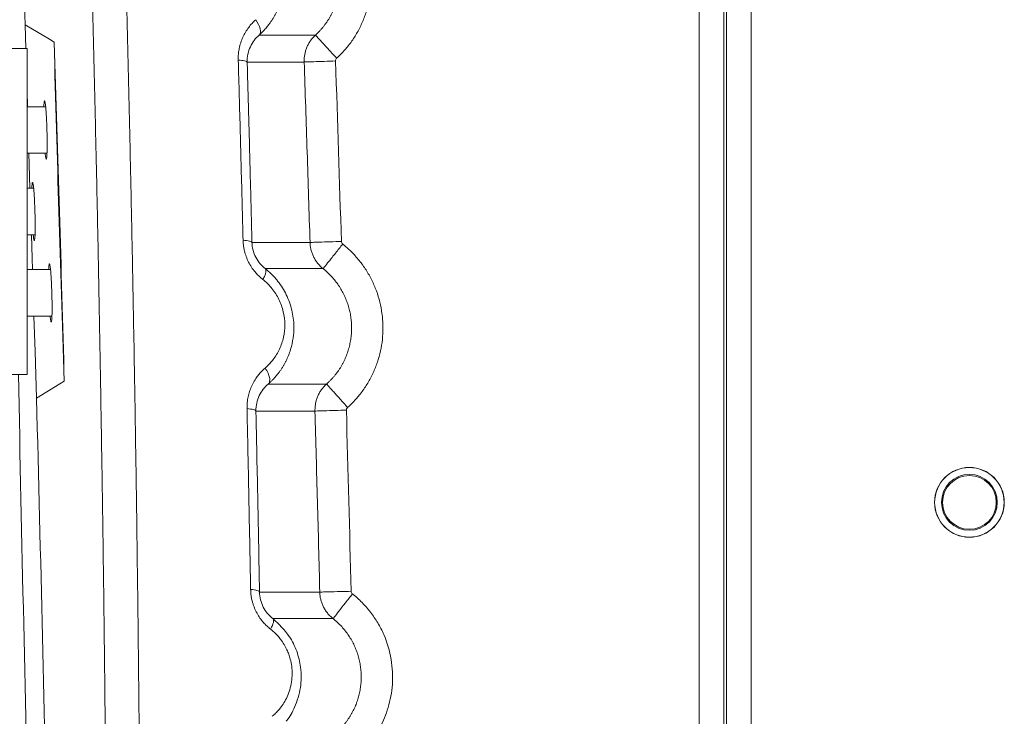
# Model space of a CAD drawing. Header units: millimetres. Extents: x 0 to 594, y 0 to 420.
# Tile 22 of 75: x 64 to 81, y 256 to 268. Entities that reach past the tile are written whole.
import ezdxf

# ---------------------------------------------------------------- set-up
doc = ezdxf.new("R2010")
doc.units = ezdxf.units.MM

msp = doc.modelspace()

# ---------------------------------------------------------------- linework, layer by layer
at = {"color": 7, "linetype": 'Continuous', "lineweight": 15}
for p, q in [((76.059, 352.309), (76.059, 240.307)), ((76.483, 352.309), (76.483, 240.307)), ((76.532, 352.309), (76.532, 240.307)), ((76.956, 352.309), (76.956, 240.304)), ((64.476, 267.518), (64.891, 267.269)), ((64.487, 267.109), (64.476, 267.518)), ((64.476, 267.518), (64.891, 267.269)), ((69.466, 267.342), (68.496, 267.34)), ((64.891, 267.269), (64.892, 267.268)), ((64.891, 267.269), (64.892, 267.268)), ((64.892, 267.268), (64.971, 267.221)), ((64.892, 267.268), (64.971, 267.221)), ((64.507, 267.109), (64.107, 267.109)), ((64.507, 267.109), (64.507, 261.509)), ((69.271, 266.878), (68.291, 266.877)), ((64.515, 266.109), (64.507, 266.384)), ((64.826, 266.109), (64.507, 266.109)), ((64.507, 265.309), (64.849, 265.309)), ((64.619, 264.709), (64.507, 264.709)), ((64.507, 263.909), (64.643, 263.909)), ((68.373, 263.777), (69.371, 263.776)), ((64.909, 263.309), (64.507, 263.309)), ((68.602, 263.326), (69.597, 263.326)), ((64.507, 262.509), (64.934, 262.509)), ((64.507, 261.509), (64.107, 261.509)), ((65.146, 261.394), (65.069, 261.347)), ((65.068, 261.346), (64.669, 261.098)), ((65.068, 261.346), (64.669, 261.098)), ((65.069, 261.347), (65.068, 261.346)), ((65.069, 261.347), (65.068, 261.346)), ((69.657, 261.343), (68.653, 261.343)), ((69.456, 260.878), (68.441, 260.878)), ((68.503, 257.766), (69.539, 257.766)), ((68.733, 257.311), (69.767, 257.31))]:
    msp.add_line(p, q, dxfattribs=at)
at = {"color": 7, "linetype": 'Continuous', "lineweight": 15, "flags": 128}
for points in [[(68.496, 267.34), (68.509, 267.36), (68.517, 267.385), (68.518, 267.415), (68.514, 267.449), (68.503, 267.486), (68.486, 267.525), (68.465, 267.565), (68.438, 267.605)], [(64.556, 264.709), (64.544, 265.11), (64.538, 265.309)], [(64.556, 264.709), (64.544, 265.11), (64.538, 265.309)], [(64.598, 263.309), (64.592, 263.505), (64.58, 263.909)], [(64.598, 263.309), (64.592, 263.505), (64.58, 263.909)], [(64.669, 261.098), (64.643, 261.9), (64.623, 262.509)], [(64.669, 261.098), (64.643, 261.9), (64.623, 262.509)], [(68.733, 257.311), (68.741, 257.3), (68.745, 257.285), (68.745, 257.267), (68.741, 257.244), (68.734, 257.219), (68.724, 257.191), (68.71, 257.161), (68.693, 257.129)]]:
    msp.add_lwpolyline(points, dxfattribs=at)
at = {"color": 7, "linetype": 'Continuous', "lineweight": 15}
for radius in [0.6, 0.597, 0.48, 0.462]:
    msp.add_circle((80.707, 259.309), radius, dxfattribs=at)
for centre, radius, start, end in [((-934.972, 234.309), 1000, 1.903036, 2.063094), ((-934.972, 234.309), 1000.485, 1.551396, 1.884891), ((1064.33, 280.268), 1000.147, 181.074671, 182.056996), ((-934.972, 234.309), 1000, 0.595017, 1.535038)]:
    msp.add_arc(centre, radius, start, end, dxfattribs=at)
for points, knots in [([(65.884, 245.508), (65.885, 245.722), (65.886, 246.148), (65.887, 246.789), (65.887, 247.431), (65.887, 248.074), (65.887, 248.717), (65.886, 249.361), (65.884, 250.006), (65.882, 250.651), (65.88, 251.298), (65.876, 251.945), (65.873, 252.592), (65.869, 253.241), (65.864, 253.89), (65.858, 254.54), (65.853, 255.191), (65.846, 255.843), (65.839, 256.495), (65.832, 257.148), (65.821, 257.999), (65.807, 259.049), (65.788, 260.297), (65.767, 261.548), (65.745, 262.8), (65.72, 264.055), (65.693, 265.31), (65.664, 266.568), (65.633, 267.828), (65.6, 269.089), (65.577, 269.931), (65.565, 270.352)], [0, 0, 0, 0, 0.02611, 0.052228, 0.078356, 0.104493, 0.13064, 0.156796, 0.182963, 0.20914, 0.235327, 0.261526, 0.287736, 0.313957, 0.34019, 0.366434, 0.392691, 0.418961, 0.445243, 0.471538, 0.497847, 0.547977, 0.598121, 0.648281, 0.698459, 0.748657, 0.798876, 0.849118, 0.899385, 0.949678, 1, 1, 1, 1]), ([(65.884, 245.508), (65.885, 245.722), (65.886, 246.148), (65.887, 246.789), (65.887, 247.431), (65.887, 248.074), (65.887, 248.717), (65.886, 249.361), (65.884, 250.006), (65.882, 250.651), (65.88, 251.298), (65.876, 251.945), (65.873, 252.592), (65.869, 253.241), (65.864, 253.89), (65.858, 254.54), (65.853, 255.191), (65.846, 255.843), (65.839, 256.495), (65.832, 257.148), (65.821, 257.999), (65.807, 259.049), (65.788, 260.297), (65.767, 261.548), (65.745, 262.8), (65.72, 264.055), (65.693, 265.31), (65.664, 266.568), (65.633, 267.828), (65.6, 269.089), (65.577, 269.931), (65.565, 270.352)], [0, 0, 0, 0, 0.02611, 0.052228, 0.078356, 0.104493, 0.13064, 0.156796, 0.182963, 0.20914, 0.235327, 0.261526, 0.287736, 0.313957, 0.34019, 0.366434, 0.392691, 0.418961, 0.445243, 0.471538, 0.497847, 0.547977, 0.598121, 0.648281, 0.698459, 0.748657, 0.798876, 0.849118, 0.899385, 0.949678, 1, 1, 1, 1]), ([(66.46, 245.257), (66.461, 245.455), (66.462, 245.852), (66.464, 246.448), (66.465, 247.045), (66.466, 247.645), (66.466, 248.245), (66.466, 248.848), (66.465, 249.451), (66.464, 250.057), (66.463, 250.664), (66.46, 251.272), (66.458, 251.882), (66.455, 252.494), (66.451, 253.107), (66.447, 253.722), (66.443, 254.338), (66.438, 254.956), (66.432, 255.575), (66.426, 256.196), (66.419, 256.818), (66.412, 257.442), (66.404, 258.067), (66.396, 258.694), (66.388, 259.323), (66.378, 259.953), (66.369, 260.584), (66.358, 261.217), (66.348, 261.851), (66.336, 262.487), (66.324, 263.124), (66.312, 263.763), (66.299, 264.404), (66.285, 265.045), (66.271, 265.689), (66.257, 266.333), (66.241, 266.979), (66.225, 267.627), (66.209, 268.276), (66.192, 268.926), (66.175, 269.578), (66.162, 270.013), (66.156, 270.231)], [0, 0, 0, 0, 0.024114, 0.048274, 0.072479, 0.09673, 0.121026, 0.145368, 0.169755, 0.194188, 0.218667, 0.24319, 0.267759, 0.292374, 0.317033, 0.341738, 0.366488, 0.391284, 0.416125, 0.441011, 0.465943, 0.49092, 0.515942, 0.54101, 0.566123, 0.591282, 0.616486, 0.641736, 0.667031, 0.692372, 0.717758, 0.74319, 0.768667, 0.79419, 0.819758, 0.845371, 0.87103, 0.896733, 0.922482, 0.948276, 0.974116, 1, 1, 1, 1]), ([(69.829, 266.942), (69.838, 266.951), (69.863, 266.974), (69.911, 267.021), (69.969, 267.084), (70.032, 267.159), (70.111, 267.265), (70.2, 267.408), (70.286, 267.588), (70.353, 267.776), (70.4, 267.971), (70.425, 268.17), (70.43, 268.436), (70.393, 268.702), (70.313, 268.958), (70.233, 269.142), (70.134, 269.317), (70.036, 269.454), (69.95, 269.555), (69.872, 269.637), (69.799, 269.704), (69.747, 269.747), (69.73, 269.76)], [0, 0, 0, 0, 0.011202, 0.032147, 0.062837, 0.091431, 0.124634, 0.186442, 0.248803, 0.311411, 0.373933, 0.436329, 0.498705, 0.623535, 0.686297, 0.749201, 0.81193, 0.874196, 0.907232, 0.93654, 0.980066, 1, 1, 1, 1]), ([(68.669, 267.531), (68.68, 267.545), (68.7, 267.572), (68.728, 267.615), (68.754, 267.658), (68.778, 267.702), (68.799, 267.745), (68.842, 267.837), (68.892, 267.983), (68.927, 268.182), (68.932, 268.409), (68.892, 268.662), (68.804, 268.882), (68.709, 269.042), (68.637, 269.139), (68.567, 269.217), (68.503, 269.28), (68.456, 269.319), (68.432, 269.339)], [0, 0, 0, 0, 0.026922, 0.053267, 0.079034, 0.104221, 0.128824, 0.152838, 0.259468, 0.359659, 0.453303, 0.592501, 0.730533, 0.797071, 0.865528, 0.907877, 0.952723, 1, 1, 1, 1]), ([(69.466, 267.342), (69.478, 267.353), (69.504, 267.377), (69.539, 267.414), (69.573, 267.452), (69.606, 267.491), (69.636, 267.532), (69.665, 267.573), (69.692, 267.615), (69.717, 267.658), (69.741, 267.702), (69.763, 267.746), (69.783, 267.791), (69.801, 267.837), (69.818, 267.883), (69.832, 267.929), (69.845, 267.976), (69.856, 268.022), (69.866, 268.07), (69.873, 268.117), (69.879, 268.164), (69.884, 268.211), (69.886, 268.258), (69.887, 268.305), (69.886, 268.366), (69.881, 268.441), (69.869, 268.53), (69.85, 268.62), (69.826, 268.709), (69.794, 268.797), (69.756, 268.883), (69.712, 268.968), (69.661, 269.05), (69.604, 269.128), (69.54, 269.203), (69.47, 269.275), (69.419, 269.317), (69.393, 269.339)], [0, 0, 0, 0, 0.022757, 0.045417, 0.067973, 0.090418, 0.112752, 0.134979, 0.157102, 0.179123, 0.201043, 0.222865, 0.244588, 0.266215, 0.287745, 0.30918, 0.33052, 0.351763, 0.37291, 0.393959, 0.414911, 0.435764, 0.456519, 0.477177, 0.497738, 0.537129, 0.576965, 0.617245, 0.657974, 0.699147, 0.740762, 0.782817, 0.825317, 0.868273, 0.911698, 0.95561, 1, 1, 1, 1]), ([(68.137, 266.912), (68.137, 266.925), (68.136, 266.952), (68.138, 266.992), (68.141, 267.031), (68.147, 267.071), (68.157, 267.131), (68.178, 267.211), (68.215, 267.305), (68.261, 267.393), (68.314, 267.472), (68.373, 267.544), (68.416, 267.585), (68.438, 267.605)], [0, 0, 0, 0, 0.048579, 0.097147, 0.145829, 0.194746, 0.244022, 0.373773, 0.504173, 0.629987, 0.75885, 0.878462, 1, 1, 1, 1]), ([(68.291, 266.877), (68.288, 266.97), (68.309, 267.061), (68.382, 267.219), (68.434, 267.286), (68.496, 267.34)], [0, 0, 0, 0, 0.5, 0.5, 1, 1, 1, 1]), ([(69.271, 266.878), (69.27, 266.885), (69.27, 266.911), (69.272, 266.956), (69.281, 267.014), (69.295, 267.073), (69.316, 267.131), (69.343, 267.188), (69.377, 267.242), (69.418, 267.295), (69.449, 267.326), (69.466, 267.341)], [0, 0, 0, 0, 0.039072, 0.149828, 0.263258, 0.379363, 0.498142, 0.619596, 0.743723, 0.870525, 1, 1, 1, 1]), ([(69.465, 267.341), (69.466, 267.34), (69.474, 267.33), (69.511, 267.29), (69.539, 267.259), (69.61, 267.182), (69.653, 267.136), (69.741, 267.039), (69.787, 266.989), (69.829, 266.942)], [0, 0, 0, 0, 0.25, 0.25, 0.5, 0.5, 0.75, 0.75, 1, 1, 1, 1]), ([(68.22, 263.815), (68.215, 264.021), (68.204, 264.432), (68.188, 265.051), (68.172, 265.67), (68.155, 266.29), (68.143, 266.705), (68.137, 266.912)], [0, 0, 0, 0, 0.19949, 0.399234, 0.599233, 0.799488, 1, 1, 1, 1]), ([(68.291, 266.877), (68.289, 266.885), (68.274, 266.892), (68.219, 266.905), (68.18, 266.909), (68.137, 266.912)], [0, 0, 0, 0, 0.5, 0.5, 1, 1, 1, 1]), ([(68.373, 263.777), (68.368, 263.99), (68.359, 264.36), (68.346, 264.831), (68.338, 265.134), (68.328, 265.539), (68.316, 265.972), (68.302, 266.489), (68.294, 266.748), (68.291, 266.877)], [0, 0, 0, 0, 0.206323, 0.358398, 0.456224, 0.499802, 0.749849, 0.874925, 1, 1, 1, 1]), ([(69.271, 266.878), (69.273, 266.878), (69.286, 266.878), (69.341, 266.88), (69.383, 266.882), (69.488, 266.885), (69.55, 266.887), (69.681, 266.892), (69.748, 266.894), (69.81, 266.896)], [0, 0, 0, 0, 0.25, 0.25, 0.5, 0.5, 0.75, 0.75, 1, 1, 1, 1]), ([(69.371, 263.776), (69.355, 264.293), (69.322, 265.327), (69.288, 266.361), (69.271, 266.878)], [0, 0, 0, 0, 0.499575, 1, 1, 1, 1]), ([(64.848, 265.709), (64.848, 265.723), (64.847, 265.765), (64.844, 265.833), (64.84, 265.912), (64.836, 265.985), (64.832, 266.051), (64.827, 266.107), (64.822, 266.152), (64.817, 266.185), (64.812, 266.205), (64.808, 266.212), (64.803, 266.204), (64.8, 266.183), (64.797, 266.152), (64.796, 266.122), (64.795, 266.109)], [0, 0, 0, 0, 0.037491, 0.112641, 0.187791, 0.26294, 0.338089, 0.413238, 0.488387, 0.563536, 0.638685, 0.713835, 0.788984, 0.864134, 0.939242, 1, 1, 1, 1]), ([(64.848, 265.709), (64.848, 265.723), (64.847, 265.765), (64.844, 265.833), (64.84, 265.912), (64.836, 265.985), (64.832, 266.051), (64.827, 266.107), (64.822, 266.152), (64.817, 266.185), (64.812, 266.205), (64.808, 266.212), (64.803, 266.204), (64.8, 266.183), (64.797, 266.152), (64.796, 266.122), (64.795, 266.109)], [0, 0, 0, 0, 0.037491, 0.112641, 0.187791, 0.26294, 0.338089, 0.413238, 0.488387, 0.563536, 0.638685, 0.713835, 0.788984, 0.864134, 0.939242, 1, 1, 1, 1]), ([(64.818, 265.309), (64.819, 265.293), (64.823, 265.263), (64.828, 265.232), (64.832, 265.212), (64.837, 265.207), (64.841, 265.216), (64.845, 265.238), (64.848, 265.273), (64.85, 265.32), (64.851, 265.378), (64.852, 265.445), (64.852, 265.519), (64.851, 265.607), (64.849, 265.672), (64.848, 265.709)], [0, 0, 0, 0, 0.073335, 0.1484, 0.223464, 0.298529, 0.373594, 0.448659, 0.523725, 0.598791, 0.673857, 0.748924, 0.82399, 0.899056, 1, 1, 1, 1]), ([(64.818, 265.309), (64.819, 265.294), (64.823, 265.263), (64.828, 265.232), (64.832, 265.212), (64.837, 265.207), (64.841, 265.216), (64.845, 265.238), (64.848, 265.273), (64.85, 265.32), (64.851, 265.378), (64.852, 265.445), (64.852, 265.519), (64.851, 265.607), (64.849, 265.672), (64.848, 265.709)], [0, 0, 0, 0, 0.074758, 0.149707, 0.224656, 0.299606, 0.374556, 0.449506, 0.524456, 0.599407, 0.674358, 0.749309, 0.82426, 0.899211, 1, 1, 1, 1]), ([(64.642, 264.309), (64.641, 264.323), (64.64, 264.365), (64.637, 264.433), (64.634, 264.512), (64.629, 264.585), (64.625, 264.651), (64.62, 264.707), (64.615, 264.752), (64.61, 264.785), (64.605, 264.805), (64.6, 264.812), (64.596, 264.804), (64.593, 264.783), (64.59, 264.752), (64.589, 264.722), (64.588, 264.709)], [0, 0, 0, 0, 0.037495, 0.112652, 0.187809, 0.262966, 0.338122, 0.413279, 0.488435, 0.563591, 0.638748, 0.713904, 0.789061, 0.864211, 0.939311, 1, 1, 1, 1]), ([(64.642, 264.309), (64.641, 264.323), (64.64, 264.365), (64.637, 264.433), (64.634, 264.512), (64.629, 264.585), (64.625, 264.651), (64.62, 264.707), (64.615, 264.752), (64.61, 264.785), (64.605, 264.805), (64.6, 264.812), (64.596, 264.804), (64.593, 264.783), (64.59, 264.752), (64.589, 264.722), (64.588, 264.709)], [0, 0, 0, 0, 0.037495, 0.112652, 0.187809, 0.262966, 0.338122, 0.413279, 0.488435, 0.563591, 0.638748, 0.713904, 0.789061, 0.864211, 0.939311, 1, 1, 1, 1]), ([(64.612, 263.909), (64.614, 263.894), (64.617, 263.863), (64.622, 263.832), (64.627, 263.812), (64.631, 263.807), (64.635, 263.816), (64.639, 263.838), (64.642, 263.873), (64.644, 263.92), (64.645, 263.978), (64.646, 264.044), (64.646, 264.119), (64.645, 264.207), (64.643, 264.272), (64.642, 264.309)], [0, 0, 0, 0, 0.0747407, 0.1496862, 0.2246318, 0.2995777, 0.3745239, 0.4494705, 0.5244175, 0.5993647, 0.6743122, 0.7492598, 0.8242074, 0.8991548, 1, 1, 1, 1]), ([(64.612, 263.909), (64.614, 263.894), (64.617, 263.863), (64.622, 263.832), (64.627, 263.812), (64.631, 263.807), (64.635, 263.816), (64.639, 263.838), (64.642, 263.873), (64.644, 263.92), (64.645, 263.978), (64.646, 264.044), (64.646, 264.119), (64.645, 264.207), (64.643, 264.272), (64.642, 264.309)], [0, 0, 0, 0, 0.0747407, 0.1496862, 0.2246318, 0.2995777, 0.3745239, 0.4494705, 0.5244175, 0.5993647, 0.6743122, 0.7492598, 0.8242074, 0.8991548, 1, 1, 1, 1]), ([(68.561, 263.139), (68.551, 263.147), (68.531, 263.163), (68.503, 263.188), (68.476, 263.214), (68.45, 263.242), (68.411, 263.286), (68.363, 263.351), (68.312, 263.439), (68.272, 263.532), (68.246, 263.617), (68.231, 263.691), (68.223, 263.753), (68.221, 263.794), (68.22, 263.815)], [0, 0, 0, 0, 0.050196, 0.099907, 0.149231, 0.198273, 0.247135, 0.378094, 0.507064, 0.634669, 0.762655, 0.84144, 0.920379, 1, 1, 1, 1]), ([(68.373, 263.777), (68.371, 263.785), (68.357, 263.793), (68.303, 263.807), (68.263, 263.812), (68.22, 263.815)], [0, 0, 0, 0, 0.5, 0.5, 1, 1, 1, 1]), ([(68.602, 263.326), (68.536, 263.377), (68.479, 263.444), (68.418, 263.562), (68.402, 263.604), (68.38, 263.689), (68.374, 263.733), (68.373, 263.777)], [0, 0, 0, 0, 0.5, 0.5, 0.75, 0.75, 1, 1, 1, 1]), ([(69.371, 263.776), (69.373, 263.777), (69.387, 263.777), (69.441, 263.779), (69.483, 263.78), (69.588, 263.783), (69.65, 263.785), (69.781, 263.789), (69.848, 263.791), (69.91, 263.793)], [0, 0, 0, 0, 0.25, 0.25, 0.5, 0.5, 0.75, 0.75, 1, 1, 1, 1]), ([(69.597, 263.326), (69.588, 263.333), (69.57, 263.347), (69.545, 263.371), (69.522, 263.396), (69.5, 263.422), (69.48, 263.449), (69.462, 263.476), (69.445, 263.505), (69.43, 263.534), (69.417, 263.563), (69.405, 263.593), (69.395, 263.623), (69.387, 263.654), (69.38, 263.685), (69.376, 263.715), (69.372, 263.746), (69.371, 263.766), (69.371, 263.776)], [0, 0, 0, 0, 0.066368, 0.13222, 0.197557, 0.262378, 0.326683, 0.390472, 0.453746, 0.516504, 0.578746, 0.640472, 0.701683, 0.762378, 0.822557, 0.88222, 0.941368, 1, 1, 1, 1]), ([(69.597, 263.326), (69.598, 263.327), (69.606, 263.337), (69.639, 263.379), (69.665, 263.411), (69.73, 263.494), (69.77, 263.543), (69.851, 263.646), (69.894, 263.699), (69.933, 263.748)], [0, 0, 0, 0, 0.25, 0.25, 0.5, 0.5, 0.75, 0.75, 1, 1, 1, 1]), ([(70.016, 260.94), (70.024, 260.948), (70.05, 260.971), (70.098, 261.017), (70.157, 261.079), (70.221, 261.153), (70.301, 261.258), (70.391, 261.4), (70.479, 261.578), (70.548, 261.766), (70.597, 261.96), (70.623, 262.158), (70.63, 262.424), (70.594, 262.69), (70.515, 262.946), (70.436, 263.13), (70.337, 263.305), (70.239, 263.442), (70.153, 263.543), (70.074, 263.625), (70.002, 263.692), (69.949, 263.735), (69.933, 263.748)], [0, 0, 0, 0, 0.011062, 0.031986, 0.062774, 0.091328, 0.124499, 0.186248, 0.248573, 0.311158, 0.373661, 0.436043, 0.498413, 0.623265, 0.686057, 0.748999, 0.81177, 0.874074, 0.90714, 0.936465, 0.98017, 1, 1, 1, 1]), ([(64.932, 262.909), (64.932, 262.923), (64.93, 262.965), (64.928, 263.033), (64.924, 263.112), (64.919, 263.185), (64.915, 263.251), (64.91, 263.307), (64.905, 263.352), (64.899, 263.385), (64.895, 263.405), (64.89, 263.412), (64.886, 263.404), (64.882, 263.383), (64.88, 263.352), (64.878, 263.322), (64.878, 263.309)], [0, 0, 0, 0, 0.037499, 0.112663, 0.187828, 0.262992, 0.338155, 0.413319, 0.488482, 0.563646, 0.63881, 0.713974, 0.789138, 0.86428, 0.93937, 1, 1, 1, 1]), ([(64.932, 262.909), (64.932, 262.923), (64.93, 262.965), (64.928, 263.033), (64.924, 263.112), (64.919, 263.185), (64.915, 263.251), (64.91, 263.307), (64.905, 263.352), (64.899, 263.385), (64.895, 263.405), (64.89, 263.412), (64.886, 263.404), (64.882, 263.383), (64.88, 263.352), (64.878, 263.322), (64.878, 263.309)], [0, 0, 0, 0, 0.037499, 0.112663, 0.187828, 0.262992, 0.338155, 0.413319, 0.488482, 0.563646, 0.63881, 0.713974, 0.789138, 0.86428, 0.93937, 1, 1, 1, 1]), ([(68.602, 263.326), (68.609, 263.32), (68.613, 263.31), (68.615, 263.288), (68.614, 263.276), (68.608, 263.245), (68.603, 263.227), (68.586, 263.186), (68.574, 263.163), (68.561, 263.139)], [0, 0, 0, 0, 0.25, 0.25, 0.5, 0.5, 0.75, 0.75, 1, 1, 1, 1]), ([(68.829, 261.531), (68.84, 261.545), (68.86, 261.572), (68.889, 261.615), (68.915, 261.658), (68.939, 261.7), (68.961, 261.743), (69.004, 261.835), (69.055, 261.979), (69.091, 262.177), (69.098, 262.401), (69.059, 262.65), (68.974, 262.868), (68.881, 263.026), (68.81, 263.122), (68.74, 263.201), (68.675, 263.266), (68.627, 263.305), (68.602, 263.326)], [0, 0, 0, 0, 0.027262, 0.053895, 0.079897, 0.105266, 0.129997, 0.154086, 0.261518, 0.3618, 0.454803, 0.593013, 0.728761, 0.7949, 0.862793, 0.906075, 0.951834, 1, 1, 1, 1]), ([(69.657, 261.343), (69.67, 261.355), (69.695, 261.378), (69.731, 261.414), (69.765, 261.452), (69.798, 261.49), (69.829, 261.53), (69.858, 261.571), (69.886, 261.612), (69.912, 261.655), (69.936, 261.698), (69.958, 261.742), (69.978, 261.786), (69.997, 261.831), (70.014, 261.877), (70.029, 261.923), (70.042, 261.969), (70.053, 262.016), (70.063, 262.062), (70.071, 262.109), (70.078, 262.156), (70.082, 262.203), (70.085, 262.25), (70.086, 262.296), (70.085, 262.357), (70.081, 262.432), (70.069, 262.521), (70.051, 262.61), (70.027, 262.698), (69.996, 262.786), (69.958, 262.872), (69.914, 262.956), (69.864, 263.038), (69.807, 263.116), (69.743, 263.191), (69.673, 263.262), (69.622, 263.304), (69.597, 263.326)], [0, 0, 0, 0, 0.0227546, 0.045412, 0.0679645, 0.0904056, 0.1127356, 0.1349581, 0.157076, 0.1790915, 0.2010063, 0.2228217, 0.2445391, 0.2661596, 0.2876841, 0.3091131, 0.3304464, 0.3516836, 0.3728241, 0.3938672, 0.4148123, 0.435659, 0.4564073, 0.4770581, 0.4976118, 0.536997, 0.5768287, 0.6171088, 0.6578393, 0.6990184, 0.7406425, 0.7827098, 0.8252251, 0.8681988, 0.9116441, 0.9555802, 1, 1, 1, 1]), ([(68.599, 261.617), (68.61, 261.626), (68.63, 261.644), (68.659, 261.673), (68.687, 261.702), (68.713, 261.733), (68.751, 261.781), (68.798, 261.85), (68.847, 261.943), (68.887, 262.041), (68.926, 262.18), (68.946, 262.363), (68.925, 262.551), (68.882, 262.695), (68.838, 262.799), (68.783, 262.897), (68.725, 262.977), (68.669, 263.042), (68.617, 263.093), (68.579, 263.124), (68.561, 263.139)], [0, 0, 0, 0, 0.025622, 0.051037, 0.076281, 0.10139, 0.126402, 0.189765, 0.252331, 0.315505, 0.377839, 0.502489, 0.626675, 0.688735, 0.7509, 0.812782, 0.875243, 0.916431, 0.957926, 1, 1, 1, 1]), ([(64.903, 262.509), (64.905, 262.494), (64.908, 262.463), (64.913, 262.432), (64.918, 262.412), (64.922, 262.407), (64.926, 262.416), (64.93, 262.438), (64.933, 262.473), (64.935, 262.52), (64.936, 262.578), (64.937, 262.644), (64.936, 262.719), (64.935, 262.807), (64.933, 262.872), (64.932, 262.909)], [0, 0, 0, 0, 0.074702, 0.149643, 0.224585, 0.299526, 0.374468, 0.44941, 0.524353, 0.599296, 0.674239, 0.749182, 0.824125, 0.899068, 1, 1, 1, 1]), ([(64.903, 262.509), (64.905, 262.494), (64.908, 262.463), (64.913, 262.432), (64.918, 262.412), (64.922, 262.407), (64.926, 262.416), (64.93, 262.438), (64.933, 262.473), (64.935, 262.52), (64.936, 262.578), (64.937, 262.644), (64.936, 262.719), (64.935, 262.807), (64.933, 262.872), (64.932, 262.909)], [0, 0, 0, 0, 0.074702, 0.149643, 0.224585, 0.299526, 0.374468, 0.44941, 0.524353, 0.599296, 0.674239, 0.749182, 0.824125, 0.899068, 1, 1, 1, 1]), ([(68.288, 260.92), (68.288, 260.932), (68.287, 260.956), (68.289, 260.991), (68.291, 261.026), (68.296, 261.062), (68.305, 261.117), (68.322, 261.19), (68.355, 261.282), (68.398, 261.372), (68.447, 261.45), (68.497, 261.514), (68.546, 261.568), (68.581, 261.601), (68.599, 261.617)], [0, 0, 0, 0, 0.042654, 0.08533, 0.128115, 0.171092, 0.214344, 0.33159, 0.450765, 0.579735, 0.711624, 0.806595, 0.902551, 1, 1, 1, 1]), ([(68.653, 261.343), (68.666, 261.355), (68.674, 261.372), (68.68, 261.412), (68.679, 261.434), (68.671, 261.478), (68.662, 261.503), (68.637, 261.558), (68.62, 261.588), (68.599, 261.617)], [0, 0, 0, 0, 0.25, 0.25, 0.5, 0.5, 0.75, 0.75, 1, 1, 1, 1]), ([(68.441, 260.878), (68.439, 260.972), (68.461, 261.064), (68.537, 261.222), (68.59, 261.289), (68.653, 261.343)], [0, 0, 0, 0, 0.5, 0.5, 1, 1, 1, 1]), ([(69.456, 260.878), (69.456, 260.884), (69.456, 260.91), (69.458, 260.956), (69.467, 261.016), (69.483, 261.076), (69.505, 261.135), (69.533, 261.193), (69.568, 261.247), (69.609, 261.298), (69.641, 261.328), (69.657, 261.343)], [0, 0, 0, 0, 0.032157, 0.147626, 0.26467, 0.383288, 0.503481, 0.625249, 0.748591, 0.873508, 1, 1, 1, 1]), ([(69.657, 261.343), (69.658, 261.342), (69.667, 261.333), (69.703, 261.292), (69.73, 261.261), (69.8, 261.183), (69.842, 261.136), (69.929, 261.038), (69.974, 260.987), (70.016, 260.94)], [0, 0, 0, 0, 0.25, 0.25, 0.5, 0.5, 0.75, 0.75, 1, 1, 1, 1]), ([(68.35, 257.812), (68.346, 258.019), (68.338, 258.432), (68.326, 259.052), (68.314, 259.673), (68.301, 260.296), (68.292, 260.712), (68.288, 260.92)], [0, 0, 0, 0, 0.199363, 0.399044, 0.599043, 0.799362, 1, 1, 1, 1]), ([(68.441, 260.878), (68.439, 260.887), (68.424, 260.896), (68.37, 260.911), (68.33, 260.916), (68.288, 260.92)], [0, 0, 0, 0, 0.5, 0.5, 1, 1, 1, 1]), ([(68.503, 257.766), (68.502, 257.831), (68.499, 257.961), (68.494, 258.219), (68.486, 258.673), (68.473, 259.321), (68.46, 259.985), (68.449, 260.504), (68.443, 260.764), (68.441, 260.878)], [0, 0, 0, 0, 0.062451, 0.124906, 0.24984, 0.499796, 0.749855, 0.89028, 1, 1, 1, 1]), ([(69.456, 260.878), (69.458, 260.878), (69.472, 260.879), (69.527, 260.88), (69.569, 260.881), (69.673, 260.884), (69.736, 260.886), (69.866, 260.89), (69.933, 260.892), (69.996, 260.893)], [0, 0, 0, 0, 0.25, 0.25, 0.5, 0.5, 0.75, 0.75, 1, 1, 1, 1]), ([(69.539, 257.766), (69.526, 258.285), (69.499, 259.322), (69.47, 260.359), (69.456, 260.878)], [0, 0, 0, 0, 0.499749, 1, 1, 1, 1]), ([(68.693, 257.129), (68.682, 257.138), (68.66, 257.155), (68.629, 257.184), (68.599, 257.213), (68.558, 257.258), (68.51, 257.319), (68.457, 257.404), (68.42, 257.482), (68.395, 257.549), (68.378, 257.606), (68.363, 257.67), (68.353, 257.741), (68.351, 257.788), (68.35, 257.812)], [0, 0, 0, 0, 0.055163, 0.109792, 0.164029, 0.218017, 0.341598, 0.462317, 0.594679, 0.662496, 0.729553, 0.818364, 0.90824, 1, 1, 1, 1]), ([(68.503, 257.766), (68.501, 257.776), (68.486, 257.786), (68.432, 257.802), (68.393, 257.809), (68.35, 257.812)], [0, 0, 0, 0, 0.5, 0.5, 1, 1, 1, 1]), ([(68.733, 257.311), (68.666, 257.362), (68.608, 257.43), (68.547, 257.55), (68.531, 257.592), (68.509, 257.679), (68.503, 257.723), (68.503, 257.766)], [0, 0, 0, 0, 0.5, 0.5, 0.75, 0.75, 1, 1, 1, 1]), ([(69.539, 257.766), (69.541, 257.766), (69.555, 257.767), (69.609, 257.768), (69.651, 257.769), (69.756, 257.772), (69.818, 257.773), (69.949, 257.777), (70.016, 257.778), (70.078, 257.78)], [0, 0, 0, 0, 0.25, 0.25, 0.5, 0.5, 0.75, 0.75, 1, 1, 1, 1]), ([(69.767, 257.31), (69.758, 257.318), (69.74, 257.332), (69.714, 257.356), (69.691, 257.381), (69.669, 257.408), (69.648, 257.435), (69.63, 257.463), (69.613, 257.491), (69.598, 257.521), (69.584, 257.551), (69.573, 257.581), (69.563, 257.612), (69.555, 257.643), (69.548, 257.673), (69.543, 257.704), (69.54, 257.735), (69.539, 257.756), (69.539, 257.766)], [0, 0, 0, 0, 0.066512, 0.132489, 0.197931, 0.262838, 0.32721, 0.391047, 0.45435, 0.517117, 0.57935, 0.641048, 0.70221, 0.762838, 0.822931, 0.882489, 0.941512, 1, 1, 1, 1]), ([(69.767, 257.31), (69.768, 257.311), (69.776, 257.322), (69.809, 257.364), (69.835, 257.397), (69.9, 257.479), (69.939, 257.528), (70.02, 257.632), (70.062, 257.685), (70.101, 257.734)], [0, 0, 0, 0, 0.25, 0.25, 0.5, 0.5, 0.75, 0.75, 1, 1, 1, 1]), ([(70.168, 254.939), (70.181, 254.951), (70.208, 254.974), (70.247, 255.011), (70.291, 255.055), (70.34, 255.108), (70.41, 255.19), (70.492, 255.302), (70.579, 255.447), (70.655, 255.608), (70.741, 255.848), (70.803, 256.186), (70.782, 256.616), (70.677, 256.972), (70.54, 257.238), (70.415, 257.423), (70.294, 257.562), (70.199, 257.652), (70.143, 257.701), (70.114, 257.724), (70.101, 257.734)], [0, 0, 0, 0, 0.016843, 0.033687, 0.050529, 0.075114, 0.10131, 0.152592, 0.205276, 0.260678, 0.319367, 0.445336, 0.580646, 0.721066, 0.791622, 0.861352, 0.930295, 0.964951, 0.984894, 1, 1, 1, 1]), ([(68.959, 255.547), (68.963, 255.551), (69.027, 255.618), (69.123, 255.81), (69.222, 256.116), (69.225, 256.452), (69.151, 256.752), (69.005, 257.054), (68.835, 257.215), (68.733, 257.311)], [0, 0, 0, 0, 0.009056, 0.149383, 0.330511, 0.507015, 0.648208, 0.789434, 1, 1, 1, 1]), ([(69.816, 255.348), (69.828, 255.359), (69.853, 255.381), (69.889, 255.416), (69.923, 255.451), (69.955, 255.488), (69.986, 255.526), (70.015, 255.565), (70.042, 255.605), (70.068, 255.646), (70.092, 255.687), (70.114, 255.729), (70.135, 255.772), (70.154, 255.815), (70.171, 255.858), (70.186, 255.902), (70.2, 255.946), (70.212, 255.991), (70.223, 256.035), (70.232, 256.08), (70.239, 256.125), (70.244, 256.17), (70.25, 256.229), (70.252, 256.305), (70.249, 256.396), (70.24, 256.487), (70.223, 256.579), (70.2, 256.67), (70.17, 256.76), (70.133, 256.848), (70.089, 256.934), (70.038, 257.018), (69.98, 257.098), (69.916, 257.174), (69.845, 257.246), (69.793, 257.289), (69.767, 257.31)], [0, 0, 0, 0, 0.022279, 0.044448, 0.0665, 0.088428, 0.110232, 0.131917, 0.153484, 0.174937, 0.196277, 0.217504, 0.238621, 0.259628, 0.280527, 0.301317, 0.322, 0.342575, 0.363041, 0.383399, 0.403647, 0.423785, 0.443814, 0.484052, 0.524713, 0.565795, 0.607298, 0.649222, 0.691568, 0.734334, 0.777519, 0.821125, 0.865163, 0.909645, 0.95459, 1, 1, 1, 1]), ([(68.722, 255.631), (68.732, 255.64), (68.751, 255.656), (68.779, 255.683), (68.806, 255.711), (68.832, 255.739), (68.873, 255.788), (68.924, 255.861), (68.981, 255.968), (69.026, 256.087), (69.056, 256.22), (69.067, 256.356), (69.06, 256.488), (69.038, 256.602), (69.008, 256.697), (68.973, 256.782), (68.927, 256.869), (68.872, 256.95), (68.814, 257.019), (68.756, 257.078), (68.714, 257.112), (68.693, 257.129)], [0, 0, 0, 0, 0.024827, 0.049435, 0.073857, 0.098125, 0.122273, 0.193668, 0.264022, 0.342512, 0.423036, 0.50193, 0.575753, 0.647201, 0.694399, 0.741651, 0.800181, 0.859107, 0.90562, 0.952444, 1, 1, 1, 1])]:
    msp.add_open_spline(points, degree=3, knots=knots, dxfattribs=at)
at = {"color": 8, "linetype": 'Continuous', "lineweight": 15}
for points, knots in [([(68.496, 267.34), (68.508, 267.352), (68.532, 267.374), (68.565, 267.407), (68.596, 267.44), (68.623, 267.471), (68.647, 267.501), (68.662, 267.521), (68.669, 267.531)], [0, 0, 0, 0, 0.196194, 0.38062, 0.553244, 0.714039, 0.862974, 1, 1, 1, 1]), ([(68.653, 261.343), (68.666, 261.355), (68.691, 261.377), (68.726, 261.411), (68.756, 261.443), (68.784, 261.474), (68.808, 261.503), (68.822, 261.522), (68.829, 261.531)], [0, 0, 0, 0, 0.202904, 0.391366, 0.565345, 0.724808, 0.869711, 1, 1, 1, 1])]:
    msp.add_open_spline(points, degree=3, knots=knots, dxfattribs=at)
at = {"color": 7, "linetype": 'Continuous', "lineweight": 15}
for points in [[(65.146, 261.394), (65.078, 263.456), (65.027, 265.158), (64.971, 267.22)], [(64.971, 267.217), (65.035, 265.277), (65.093, 263.337), (65.146, 261.396)], [(69.81, 266.896), (69.809, 266.913), (69.817, 266.931), (69.829, 266.942)], [(69.91, 263.793), (69.878, 264.827), (69.845, 265.862), (69.81, 266.896)], [(69.933, 263.748), (69.919, 263.759), (69.911, 263.776), (69.91, 263.793)], [(69.996, 260.893), (69.995, 260.911), (70.003, 260.928), (70.016, 260.94)], [(70.078, 257.78), (70.052, 258.818), (70.025, 259.856), (69.996, 260.893)], [(70.101, 257.734), (70.087, 257.745), (70.079, 257.762), (70.078, 257.78)]]:
    msp.add_open_spline(points, degree=3, dxfattribs=at)

doc.saveas('drawing.dxf')
